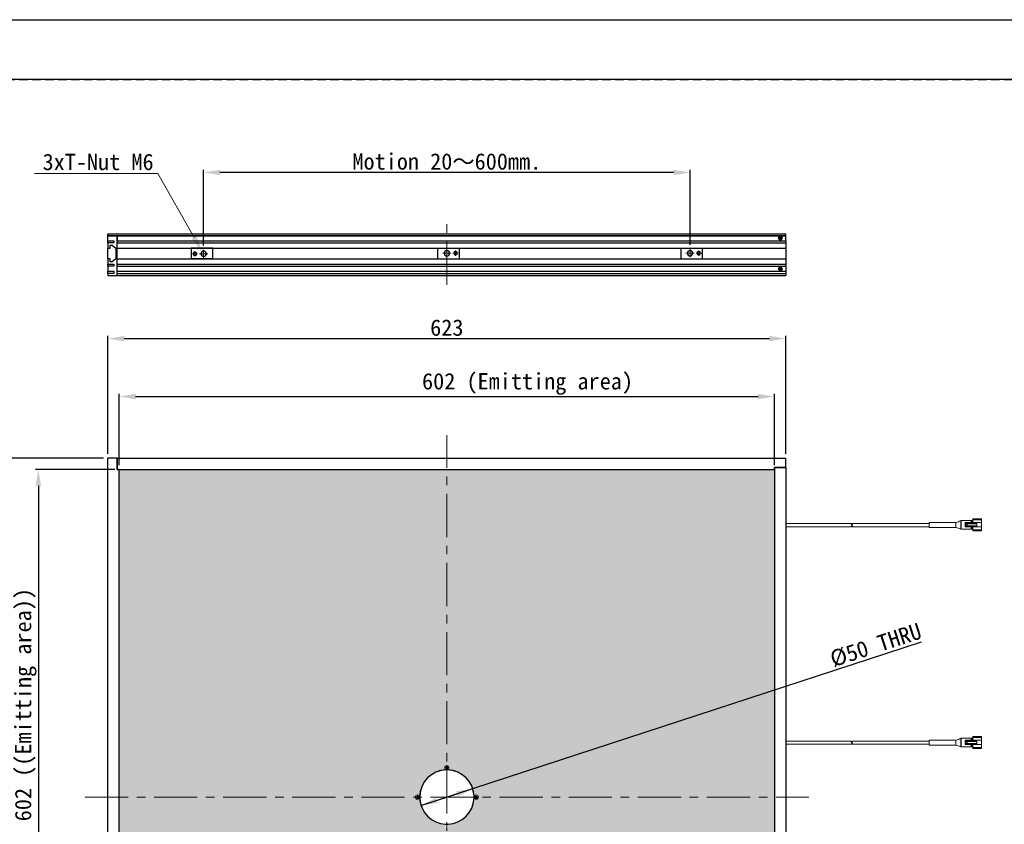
# Model space of a CAD drawing. Header units: millimetres. Extents: x 0 to 420, y 0 to 297.
# Tile 3 of 10: x 95 to 276, y 149 to 297. Entities that reach past the tile are written whole.
import ezdxf
from ezdxf import colors
from ezdxf.entities.mleader import LeaderData, LeaderLine
from ezdxf.math import Vec2, Vec3

# ---------------------------------------------------------------- set-up
doc = ezdxf.new("R2010")
doc.units = ezdxf.units.MM
doc.header["$LTSCALE"] = 0.25
doc.linetypes.add('CENTER', pattern=[50.8, 31.75, -6.35, 6.35, -6.35])
doc.linetypes.add('HIDDEN', pattern=[9.525, 6.35, -3.175])
for name, color, linetype, lineweight in [('BASE', 7, 'Continuous', 25), ('C-SIDE COVER', 7, 'Continuous', 25), ('CABLE 3P', 7, 'Continuous', 20), ('CENTER', 1, 'CENTER', 9), ('DIFFUSER', 4, 'Continuous', 20), ('DIMENSION', 6, 'Continuous', 15), ('MXB7785', 7, 'Continuous', 20), ('MXB8607', 7, 'Continuous', 20), ('SIDE COVER', 7, 'Continuous', 25), ('T-NUT', 7, 'Continuous', 20)]:
    doc.layers.add(name, color=color, linetype=linetype, lineweight=lineweight)
doc.layers.add('FORM', color=252, linetype='Continuous')
doc.layers.add('PAPER', color=254, linetype='Continuous', plot=False)
doc.styles.add('VS Standard', font='msgothic.ttc', dxfattribs={"height": 3})
doc.dimstyles.new('VS Standard x0.2', dxfattribs={"dimtxt": 3, "dimasz": 3, "dimexe": 0.5, "dimexo": 0.8, "dimgap": 0.5, "dimtad": 3, "dimlfac": 5, "dimrnd": 0.0001, "dimzin": 9, "dimdsep": 46, "dimtxsty": 'VS Standard', "dimcen": 0, "dimaunit": 1, "dimadec": 0, "dimazin": 2, "dimtfac": 1, "dimtmove": 0, "dimatfit": 2, "dimfxl": 1, "dimtolj": 1, "dimtzin": 0, "dimarcsym": 0})

# ---------------------------------------------------------------- blocks, each defined once
blk = doc.blocks.new('*D32')
at = {"layer": 'Defpoints', "color": 0}
for p in [(235.36, 238.38), (110.76, 216.41), (235.36, 216.41)]:
    blk.add_point(p, dxfattribs=at)
at = {"layer": 'DIMENSION', "color": 0, "lineweight": -2}
for p, q in [((110.76, 217.21), (110.76, 238.88)), ((235.36, 217.21), (235.36, 238.88)), ((113.76, 238.38), (232.36, 238.38))]:
    blk.add_line(p, q, dxfattribs=at)
at = {"layer": 'DIMENSION', "color": 0}
for points in [[(113.76, 238.88), (113.76, 237.88), (110.76, 238.38)], [(232.36, 237.88), (232.36, 238.88), (235.36, 238.38)]]:
    blk.add_solid(points, dxfattribs=at)
at = {"layer": 'DIMENSION', "color": 0, "insert": (173.06, 240.38), "char_height": 3, "attachment_point": 5, "style": 'VS Standard'}
blk.add_mtext('\\A1;623', dxfattribs=at)
blk = doc.blocks.new('*D33')
at = {"layer": 'Defpoints', "color": 0}
for p in [(233.26, 227.73), (112.86, 214.31), (233.26, 214.31)]:
    blk.add_point(p, dxfattribs=at)
at = {"layer": 'DIMENSION', "color": 0, "lineweight": -2}
for p, q in [((112.86, 215.11), (112.86, 228.23)), ((233.26, 215.11), (233.26, 228.23)), ((115.86, 227.73), (230.26, 227.73))]:
    blk.add_line(p, q, dxfattribs=at)
at = {"layer": 'DIMENSION', "color": 0}
for points in [[(115.86, 228.23), (115.86, 227.23), (112.86, 227.73)], [(230.26, 227.23), (230.26, 228.23), (233.26, 227.73)]]:
    blk.add_solid(points, dxfattribs=at)
at = {"layer": 'DIMENSION', "color": 0, "insert": (187.89, 230.05), "char_height": 3, "attachment_point": 5, "style": 'VS Standard'}
blk.add_mtext('\\A1;\\A1;602 (Emitting area)', dxfattribs=at)
blk = doc.blocks.new('*D34')
at = {"layer": 'Defpoints', "color": 0}
for p in [(112.86, 214.31), (97.99, 93.91), (112.86, 93.91)]:
    blk.add_point(p, dxfattribs=at)
at = {"layer": 'DIMENSION', "color": 0, "lineweight": -2}
for p, q in [((112.06, 214.31), (97.49, 214.31)), ((97.99, 211.31), (97.99, 96.91)), ((112.06, 93.91), (97.49, 93.91))]:
    blk.add_line(p, q, dxfattribs=at)
at = {"layer": 'DIMENSION', "color": 0}
for points in [[(98.49, 211.31), (97.49, 211.31), (97.99, 214.31)], [(97.49, 96.91), (98.49, 96.91), (97.99, 93.91)]]:
    blk.add_solid(points, dxfattribs=at)
at = {"layer": 'DIMENSION', "color": 0, "insert": (95.67, 171.09), "char_height": 3, "attachment_point": 5, "rotation": 90, "style": 'VS Standard'}
blk.add_mtext('\\A1;\\A1;602 ((Emitting area))', dxfattribs=at)
blk = doc.blocks.new('*D35')
at = {"layer": 'Defpoints', "color": 0}
for p in [(85.8, 216.41), (110.76, 216.41), (110.76, 91.81)]:
    blk.add_point(p, dxfattribs=at)
at = {"layer": 'DIMENSION', "color": 0, "lineweight": -2}
for p, q in [((109.96, 216.41), (85.3, 216.41)), ((85.8, 94.81), (85.8, 213.41)), ((109.96, 91.81), (85.3, 91.81))]:
    blk.add_line(p, q, dxfattribs=at)
at = {"layer": 'DIMENSION', "color": 0}
for points in [[(86.3, 213.41), (85.3, 213.41), (85.8, 216.41)], [(85.3, 94.81), (86.3, 94.81), (85.8, 91.81)]]:
    blk.add_solid(points, dxfattribs=at)
at = {"layer": 'DIMENSION', "color": 0, "insert": (83.8, 154.11), "char_height": 3, "attachment_point": 5, "rotation": 90, "style": 'VS Standard'}
blk.add_mtext('\\A1;623', dxfattribs=at)
blk = doc.blocks.new('*D40')
at = {"layer": 'Defpoints', "color": 0}
for p in [(177.82, 155.66), (168.31, 152.55)]:
    blk.add_point(p, dxfattribs=at)
at = {"layer": 'DIMENSION', "color": 0, "lineweight": -2}
for p, q in [((177.82, 155.66), (260.27, 182.67)), ((168.31, 152.55), (177.82, 155.66)), ((168.31, 152.55), (174.96, 154.73))]:
    blk.add_line(p, q, dxfattribs=at)
at = {"layer": 'DIMENSION', "color": 0}
for points in [[(175.12, 154.25), (174.81, 155.2), (177.82, 155.66)], [(171.01, 153.96), (171.32, 153.01), (168.31, 152.55)]]:
    blk.add_solid(points, dxfattribs=at)
at = {"layer": 'DIMENSION', "color": 0, "insert": (251.89, 182.03), "char_height": 3, "attachment_point": 5, "rotation": 18.1324, "style": 'VS Standard'}
blk.add_mtext('\\A1;\\A1;%%c50 THRU', dxfattribs=at)
blk = doc.blocks.new('*D44')
at = {"layer": 'Defpoints', "color": 0}
for p in [(128.36, 268.92), (128.36, 254.72), (217.76, 254.83)]:
    blk.add_point(p, dxfattribs=at)
at = {"layer": 'DIMENSION', "color": 0, "lineweight": -2}
for p, q in [((128.36, 255.52), (128.36, 269.42)), ((214.76, 268.92), (131.36, 268.92)), ((217.76, 255.63), (217.76, 269.42))]:
    blk.add_line(p, q, dxfattribs=at)
at = {"layer": 'DIMENSION', "color": 0}
for points in [[(131.36, 269.42), (131.36, 268.42), (128.36, 268.92)], [(214.76, 268.42), (214.76, 269.42), (217.76, 268.92)]]:
    blk.add_solid(points, dxfattribs=at)
at = {"layer": 'DIMENSION', "color": 0, "insert": (173.06, 270.92), "char_height": 3, "attachment_point": 5, "style": 'VS Standard'}
blk.add_mtext('\\A1;{\\A1;Motion 20}～600mm.', dxfattribs=at)

msp = doc.modelspace()

# ---------------------------------------------------------------- hatches: boundary and pattern name
at = {"layer": 'DIFFUSER'}
h = msp.add_hatch(dxfattribs=at)
h.set_pattern_fill('PLUSSES', color=256, scale=0.2, style=0)
h.paths.add_polyline_path([(233.2634, 93.9074), (233.2634, 214.3074), (112.8634, 214.3074), (112.8634, 93.9074)])
h.paths.add_polyline_path([(173.0634, 149.0274, -0.41421356), (173.3834, 148.7074), (173.3634, 148.7074, -0.41421356), (173.0634, 148.4074, -1), (173.0634, 149.0074)], flags=16)
h.paths.add_polyline_path([(173.0134, 148.9074), (173.1134, 148.9074), (173.1134, 148.7574), (173.0841, 148.7281), (173.2341, 148.7281), (173.2634, 148.7574), (173.2634, 148.6574), (173.1134, 148.6574), (173.1134, 148.5074), (173.0134, 148.5074), (173.0426, 148.5366), (173.0426, 148.6866), (172.8926, 148.6866), (172.8926, 148.7281), (172.8634, 148.7574), (173.0134, 148.7574), (173.0426, 148.7281), (173.0426, 148.8781)], flags=0)
h.paths.add_polyline_path([(173.0634, 159.8274, -0.41421356), (173.3834, 159.5074), (173.3634, 159.5074, -0.41421356), (173.0634, 159.2074, -1), (173.0634, 159.8074)], flags=16)
h.paths.add_polyline_path([(173.0134, 159.7074), (173.1134, 159.7074), (173.1134, 159.5574), (173.2634, 159.5574), (173.2634, 159.4574), (173.1134, 159.4574), (173.1134, 159.3074), (173.0134, 159.3074), (173.0426, 159.3366), (173.0426, 159.4866), (172.8926, 159.4866), (172.8926, 159.5281), (172.8634, 159.5574), (173.0134, 159.5574), (173.0426, 159.5281), (173.0426, 159.6781)], flags=0)
h.paths.add_polyline_path([(167.6634, 154.4274, -0.41421356), (167.9834, 154.1074), (167.9634, 154.1074, -0.41421356), (167.6634, 153.8074, -1), (167.6634, 154.4074)], flags=16)
h.paths.add_polyline_path([(167.6134, 154.3074), (167.7134, 154.3074), (167.7134, 154.1574), (167.6841, 154.1281), (167.8341, 154.1281), (167.8634, 154.1574), (167.8634, 154.0574), (167.7134, 154.0574), (167.7134, 153.9074), (167.6134, 153.9074), (167.6426, 153.9366), (167.6426, 154.0866), (167.4926, 154.0866), (167.4926, 154.1281), (167.4634, 154.1574), (167.6134, 154.1574), (167.6426, 154.1281), (167.6426, 154.2781)], flags=0)
h.paths.add_polyline_path([(178.4634, 154.4274, -0.41421356), (178.7834, 154.1074), (178.7634, 154.1074, -0.41421356), (178.4634, 153.8074, -1), (178.4634, 154.4074)], flags=16)
h.paths.add_polyline_path([(178.4134, 154.3074), (178.5134, 154.3074), (178.5134, 154.1574), (178.4841, 154.1281), (178.6341, 154.1281), (178.6341, 154.0866), (178.6634, 154.0574), (178.5134, 154.0574), (178.5134, 153.9074), (178.4134, 153.9074), (178.4426, 153.9366), (178.4426, 154.0866), (178.4134, 154.0574), (178.2634, 154.0574), (178.2926, 154.0866), (178.2926, 154.1281), (178.2634, 154.1574), (178.4134, 154.1574), (178.4426, 154.1281), (178.4426, 154.2781)], flags=0)
h.paths.add_polyline_path([(178.0634, 154.1074, -1), (168.0634, 154.1074, -1)], flags=16)

# ---------------------------------------------------------------- linework, layer by layer
at = {"layer": 'BASE', "linetype": 'Continuous', "lineweight": 25}
for p, q in [((110.7634, 257.2733), (110.7634, 257.5733)), ((235.3634, 257.5733), (110.7634, 257.5733)), ((235.3634, 257.2733), (235.3634, 257.5733))]:
    msp.add_line(p, q, dxfattribs=at)
at = {"layer": 'C-SIDE COVER'}
for p, q in [((233.2634, 214.7074), (235.3634, 214.7074)), ((233.2634, 214.7074), (233.2634, 93.9074)), ((235.3634, 214.7074), (235.3634, 91.8074))]:
    msp.add_line(p, q, dxfattribs=at)
at = {"layer": 'CABLE 3P'}
for p, q in [((266.5968, 204.557), (261.7168, 204.557)), ((261.7168, 204.557), (261.7168, 204.117)), ((266.5968, 203.667), (266.5968, 204.567)), ((267.4968, 203.337), (267.4968, 204.977)), ((267.4968, 204.977), (267.5593, 204.977)), ((267.5593, 204.977), (269.4168, 204.977)), ((267.5593, 204.977), (267.5593, 203.337)), ((268.3395, 204.557), (268.4395, 204.557)), ((268.3395, 204.557), (268.3395, 203.757)), ((268.4395, 204.557), (268.6668, 204.557)), ((268.4395, 204.557), (268.4395, 203.757)), ((268.6668, 204.557), (270.4668, 204.557)), ((268.6668, 204.557), (268.6668, 204.477)), ((269.4168, 204.977), (269.4168, 204.557)), ((269.6168, 204.957), (269.4168, 204.957)), ((269.4168, 204.857), (269.6168, 204.857)), ((269.6168, 204.957), (269.6168, 204.857)), ((269.7168, 204.857), (269.6168, 204.857)), ((269.6168, 204.857), (269.6168, 204.557)), ((271.3168, 205.257), (269.7168, 205.257)), ((269.7168, 205.257), (269.7168, 205.057)), ((269.7168, 205.057), (269.7168, 204.557)), ((269.7168, 205.057), (271.3168, 205.057)), ((270.4668, 204.557), (270.4668, 204.457)), ((271.3168, 204.557), (270.4668, 204.557)), ((271.3168, 205.057), (271.3168, 205.257)), ((271.3168, 204.557), (271.3168, 205.057)), ((271.3168, 203.757), (271.3168, 204.557)), ((247.4211, 204.4074), (235.3634, 204.4074)), ((235.3634, 204.4074), (235.3634, 203.8074)), ((247.4211, 203.8074), (235.3634, 203.8074)), ((261.7168, 204.4074), (247.5811, 204.4074)), ((261.7168, 203.8074), (247.5811, 203.8074)), ((261.7168, 203.677), (261.7168, 204.117)), ((266.5968, 203.677), (261.7168, 203.677)), ((267.5593, 203.337), (267.4968, 203.337)), ((269.4168, 203.337), (267.5593, 203.337)), ((268.4395, 203.757), (268.3395, 203.757)), ((268.6668, 203.757), (268.4395, 203.757)), ((268.5756, 204.437), (268.5756, 204.377)), ((268.5756, 204.437), (268.5839, 204.437)), ((268.5756, 204.377), (268.5839, 204.377)), ((268.5756, 203.937), (268.5756, 203.877)), ((268.5756, 203.937), (268.5839, 203.937)), ((268.5756, 203.877), (268.5839, 203.877)), ((268.5839, 204.437), (270.4468, 204.437)), ((268.5839, 204.377), (268.5839, 204.437)), ((270.4468, 204.377), (268.5839, 204.377)), ((268.5839, 203.877), (268.5839, 203.937)), ((268.5839, 203.937), (270.4468, 203.937)), ((270.4468, 203.877), (268.5839, 203.877)), ((268.6668, 204.477), (268.6628, 204.477)), ((268.6628, 204.337), (268.6668, 204.337)), ((268.6668, 203.977), (268.6628, 203.977)), ((268.6628, 203.837), (268.6668, 203.837)), ((268.6668, 204.337), (268.6668, 203.977)), ((268.6668, 203.837), (268.6668, 203.757)), ((270.4668, 203.757), (268.6668, 203.757)), ((270.4668, 204.457), (268.6712, 204.457)), ((268.6712, 204.357), (270.4668, 204.357)), ((270.4668, 203.957), (268.6712, 203.957)), ((268.6712, 203.857), (270.4668, 203.857)), ((269.4168, 203.757), (269.4168, 203.337)), ((269.6168, 203.457), (269.4168, 203.457)), ((269.4168, 203.357), (269.6168, 203.357)), ((269.6168, 203.757), (269.6168, 203.457)), ((269.6168, 203.457), (269.7168, 203.457)), ((269.6168, 203.457), (269.6168, 203.357)), ((269.7168, 203.757), (269.7168, 203.257)), ((269.7168, 203.257), (269.7168, 203.057)), ((271.3168, 203.257), (269.7168, 203.257)), ((269.7168, 203.057), (271.3168, 203.057)), ((270.4468, 204.437), (270.4668, 204.457)), ((270.4468, 204.437), (270.4468, 204.377)), ((270.4468, 204.377), (270.4668, 204.357)), ((270.4468, 203.937), (270.4668, 203.957)), ((270.4468, 203.937), (270.4468, 203.877)), ((270.4468, 203.877), (270.4668, 203.857)), ((270.4668, 204.357), (270.4668, 204.457)), ((270.4668, 204.357), (270.4668, 203.957)), ((270.4668, 203.857), (270.4668, 203.957)), ((270.4668, 203.857), (270.4668, 203.757)), ((270.4668, 203.757), (271.3168, 203.757)), ((271.3168, 203.757), (271.3168, 203.257)), ((271.3168, 203.057), (271.3168, 203.257)), ((267.4968, 163.3274), (267.4968, 164.9674)), ((267.4968, 164.9674), (267.5593, 164.9674)), ((267.5593, 164.9674), (269.4168, 164.9674)), ((267.5593, 164.9674), (267.5593, 163.3274)), ((269.4168, 164.9674), (269.4168, 164.5474)), ((269.6168, 164.9474), (269.4168, 164.9474)), ((269.4168, 164.8474), (269.6168, 164.8474)), ((269.6168, 164.9474), (269.6168, 164.8474)), ((269.7168, 164.8474), (269.6168, 164.8474)), ((269.6168, 164.8474), (269.6168, 164.5474)), ((271.3168, 165.2474), (269.7168, 165.2474)), ((269.7168, 165.2474), (269.7168, 165.0474)), ((269.7168, 165.0474), (269.7168, 164.5474)), ((269.7168, 165.0474), (271.3168, 165.0474)), ((271.3168, 165.0474), (271.3168, 165.2474)), ((271.3168, 164.5474), (271.3168, 165.0474)), ((247.4211, 164.4074), (235.3634, 164.4074)), ((247.4211, 163.8074), (235.3634, 163.8074)), ((261.7168, 164.4074), (247.5811, 164.4074)), ((261.7168, 163.8074), (247.5811, 163.8074)), ((266.5968, 164.5474), (261.7168, 164.5474)), ((261.7168, 164.5474), (261.7168, 163.6674)), ((266.5968, 163.6674), (261.7168, 163.6674)), ((266.5968, 163.6574), (266.5968, 164.5574)), ((267.5593, 163.3274), (267.4968, 163.3274)), ((269.4168, 163.3274), (267.5593, 163.3274)), ((268.3395, 164.5474), (268.4395, 164.5474)), ((268.3395, 164.5474), (268.3395, 163.7474)), ((268.4395, 163.7474), (268.3395, 163.7474)), ((268.4395, 164.5474), (268.6668, 164.5474)), ((268.4395, 164.5474), (268.4395, 163.7474)), ((268.6668, 163.7474), (268.4395, 163.7474)), ((268.5756, 164.4274), (268.5756, 164.3674)), ((268.5756, 164.4274), (268.5839, 164.4274)), ((268.5756, 164.3674), (268.5839, 164.3674)), ((268.5756, 163.9274), (268.5756, 163.8674)), ((268.5756, 163.9274), (268.5839, 163.9274)), ((268.5756, 163.8674), (268.5839, 163.8674)), ((268.5839, 164.4274), (270.4468, 164.4274)), ((268.5839, 164.3674), (268.5839, 164.4274)), ((270.4468, 164.3674), (268.5839, 164.3674)), ((268.5839, 163.8674), (268.5839, 163.9274)), ((268.5839, 163.9274), (270.4468, 163.9274)), ((270.4468, 163.8674), (268.5839, 163.8674)), ((268.6668, 164.4674), (268.6628, 164.4674)), ((268.6628, 164.3274), (268.6668, 164.3274)), ((268.6668, 163.9674), (268.6628, 163.9674)), ((268.6628, 163.8274), (268.6668, 163.8274)), ((268.6668, 164.5474), (270.4668, 164.5474)), ((268.6668, 164.5474), (268.6668, 164.4674)), ((268.6668, 164.3274), (268.6668, 163.9674)), ((268.6668, 163.8274), (268.6668, 163.7474)), ((270.4668, 163.7474), (268.6668, 163.7474)), ((270.4668, 164.4474), (268.6712, 164.4474)), ((268.6712, 164.3474), (270.4668, 164.3474)), ((270.4668, 163.9474), (268.6712, 163.9474)), ((268.6712, 163.8474), (270.4668, 163.8474)), ((269.4168, 163.7474), (269.4168, 163.3274)), ((269.6168, 163.4474), (269.4168, 163.4474)), ((269.4168, 163.3474), (269.6168, 163.3474)), ((269.6168, 163.7474), (269.6168, 163.4474)), ((269.6168, 163.4474), (269.7168, 163.4474)), ((269.6168, 163.4474), (269.6168, 163.3474)), ((269.7168, 163.7474), (269.7168, 163.2474)), ((269.7168, 163.2474), (269.7168, 163.0474)), ((271.3168, 163.2474), (269.7168, 163.2474)), ((269.7168, 163.0474), (271.3168, 163.0474)), ((270.4468, 164.4274), (270.4668, 164.4474)), ((270.4468, 164.4274), (270.4468, 164.3674)), ((270.4468, 164.3674), (270.4668, 164.3474)), ((270.4468, 163.9274), (270.4668, 163.9474)), ((270.4468, 163.9274), (270.4468, 163.8674)), ((270.4468, 163.8674), (270.4668, 163.8474)), ((270.4668, 164.5474), (270.4668, 164.4474)), ((271.3168, 164.5474), (270.4668, 164.5474)), ((270.4668, 164.3474), (270.4668, 164.4474)), ((270.4668, 164.3474), (270.4668, 163.9474)), ((270.4668, 163.8474), (270.4668, 163.9474)), ((270.4668, 163.8474), (270.4668, 163.7474)), ((270.4668, 163.7474), (271.3168, 163.7474)), ((271.3168, 163.7474), (271.3168, 164.5474)), ((271.3168, 163.7474), (271.3168, 163.2474)), ((271.3168, 163.0474), (271.3168, 163.2474))]:
    msp.add_line(p, q, dxfattribs=at)
for centre, radius, start, end in [((266.0732, 206.9092), 2.4, 282.601547, 306.382256), ((269.6168, 205.057), 0.1, 270, 0), ((247.6611, 204.2574), 0.283, 147.994617, 212.005383), ((247.1811, 204.2574), 0.283, 327.994617, 32.005383), ((247.1811, 203.9574), 0.283, 327.994617, 32.005383), ((247.8211, 204.2574), 0.283, 147.994617, 212.005383), ((247.8211, 203.9574), 0.283, 147.994617, 212.005383), ((247.3411, 203.9574), 0.283, 327.994617, 32.005383), ((266.2372, 201.2941), 2.4, 58.343882, 81.383512), ((268.6811, 204.4728), 0.0187, 167.242859, 237.996871), ((268.6811, 204.3411), 0.0187, 122.003129, 192.757141), ((268.6811, 203.9728), 0.0187, 167.242859, 237.996871), ((268.6811, 203.8411), 0.0187, 122.003129, 192.757141), ((268.7049, 204.5008), 0.0449, 212.003129, 282.757141), ((268.7049, 204.3132), 0.0449, 77.242859, 147.996871), ((268.7049, 204.0008), 0.0449, 212.003129, 282.757141), ((268.7049, 203.8132), 0.0449, 77.242859, 147.996871), ((269.6168, 203.257), 0.1, 0, 90), ((266.0732, 166.8996), 2.4, 282.601547, 306.382256), ((269.6168, 165.0474), 0.1, 270, 0), ((247.6611, 164.2574), 0.283, 147.994617, 212.005383), ((247.1811, 164.2574), 0.283, 327.994617, 32.005383), ((247.1811, 163.9574), 0.283, 327.994617, 32.005383), ((247.8211, 164.2574), 0.283, 147.994617, 212.005383), ((247.8211, 163.9574), 0.283, 147.994617, 212.005383), ((247.3411, 163.9574), 0.283, 327.994617, 32.005383), ((266.2372, 161.2845), 2.4, 58.343882, 81.383512), ((268.6811, 164.4632), 0.0187, 167.242859, 237.996871), ((268.6811, 164.3315), 0.0187, 122.003129, 192.757141), ((268.6811, 163.9632), 0.0187, 167.242859, 237.996871), ((268.6811, 163.8315), 0.0187, 122.003129, 192.757141), ((268.7049, 164.4912), 0.0449, 212.003129, 282.757141), ((268.7049, 164.3036), 0.0449, 77.242859, 147.996871), ((268.7049, 163.9912), 0.0449, 212.003129, 282.757141), ((268.7049, 163.8036), 0.0449, 77.242859, 147.996871), ((269.6168, 163.2474), 0.1, 0, 90)]:
    msp.add_arc(centre, radius, start, end, dxfattribs=at)
for points in [[(268.6628, 204.477), (268.6117, 204.477), (268.5756, 204.4604), (268.5756, 204.437)], [(268.5756, 204.377), (268.5756, 204.3535), (268.6117, 204.337), (268.6628, 204.337)], [(268.6628, 203.977), (268.6117, 203.977), (268.5756, 203.9604), (268.5756, 203.937)], [(268.5756, 203.877), (268.5756, 203.8535), (268.6117, 203.837), (268.6628, 203.837)], [(268.5839, 204.437), (268.5839, 204.4487), (268.6201, 204.457), (268.6712, 204.457)], [(268.6712, 204.357), (268.6201, 204.357), (268.5839, 204.3653), (268.5839, 204.377)], [(268.5839, 203.937), (268.5839, 203.9487), (268.6201, 203.957), (268.6712, 203.957)], [(268.6712, 203.857), (268.6201, 203.857), (268.5839, 203.8653), (268.5839, 203.877)], [(268.6628, 164.4674), (268.6117, 164.4674), (268.5756, 164.4508), (268.5756, 164.4274)], [(268.5756, 164.3674), (268.5756, 164.3439), (268.6117, 164.3274), (268.6628, 164.3274)], [(268.6628, 163.9674), (268.6117, 163.9674), (268.5756, 163.9508), (268.5756, 163.9274)], [(268.5756, 163.8674), (268.5756, 163.8439), (268.6117, 163.8274), (268.6628, 163.8274)], [(268.5839, 164.4274), (268.5839, 164.4391), (268.6201, 164.4474), (268.6712, 164.4474)], [(268.6712, 164.3474), (268.6201, 164.3474), (268.5839, 164.3556), (268.5839, 164.3674)], [(268.5839, 163.9274), (268.5839, 163.9391), (268.6201, 163.9474), (268.6712, 163.9474)], [(268.6712, 163.8474), (268.6201, 163.8474), (268.5839, 163.8556), (268.5839, 163.8674)]]:
    msp.add_rational_spline(points, [1, 0.804737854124, 0.804737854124, 1], degree=3, dxfattribs=at)
at = {"layer": 'CENTER'}
for p, q in [((173.0634, 248.2796), (173.0634, 259.8796)), ((126.2634, 253.967), (127.2634, 253.967)), ((126.7634, 253.467), (126.7634, 254.467)), ((129.1134, 253.967), (127.6134, 253.967)), ((128.3634, 254.717), (128.3634, 253.217)), ((173.8134, 254.0796), (172.3134, 254.0796)), ((173.0634, 254.8296), (173.0634, 253.3296)), ((175.1634, 254.0796), (174.1634, 254.0796)), ((174.6634, 254.5796), (174.6634, 253.5796)), ((218.5134, 254.0796), (217.0134, 254.0796)), ((217.7634, 254.8296), (217.7634, 253.3296)), ((219.8634, 254.0796), (218.8634, 254.0796)), ((219.3634, 254.5796), (219.3634, 253.5796)), ((173.0634, 87.6074), (173.0634, 220.6074)), ((106.5634, 154.1074), (239.5634, 154.1074))]:
    msp.add_line(p, q, dxfattribs=at)
at = {"layer": 'DIFFUSER'}
msp.add_circle((173.0634, 154.1074), 5, dxfattribs=at)
msp.add_circle((173.0634, 154.1074), 5, dxfattribs=at)
at = {"layer": 'DIFFUSER', "linetype": 'Continuous', "lineweight": 25}
for start, end in [(92.521828, 177.478172), (90, 92.521828), (87.478172, 90), (2.521828, 87.478172), (177.478172, 182.521828), (182.521828, 267.478172), (272.521828, 357.478172), (357.478172, 2.521828), (267.478172, 270)]:
    msp.add_arc((173.0634, 154.1074), 5, start, end, dxfattribs=at)
at = {"layer": 'DIFFUSER', "color": 7, "linetype": 'Continuous', "lineweight": 25}
msp.add_arc((173.0634, 154.1074), 5, 270, 272.521828, dxfattribs=at)
at = {"layer": 'FORM'}
msp.add_line((406.5, 286), (13.5, 286), dxfattribs=at)
at = {"layer": 'FORM', "linetype": 'HIDDEN'}
msp.add_lwpolyline([(13.5, 286), (406.5, 286), (406.5, 11), (13.5, 11)], close=True, dxfattribs=at)
at = {"layer": 'MXB7785', "linetype": 'Continuous', "lineweight": 25}
for p, q in [((234.3426, 256.994), (234.3134, 257.0233)), ((234.3134, 256.8733), (234.3134, 257.0233)), ((234.3134, 257.0233), (234.4134, 257.0233)), ((234.3426, 256.844), (234.3426, 256.994)), ((234.3426, 256.994), (234.3841, 256.994)), ((234.3841, 256.994), (234.4134, 257.0233)), ((234.3841, 256.994), (234.3841, 256.844)), ((234.4134, 257.0233), (234.4134, 256.8733)), ((234.1926, 256.844), (234.1634, 256.8733)), ((234.1634, 256.7733), (234.1634, 256.8733)), ((234.1634, 256.8733), (234.3134, 256.8733)), ((234.1634, 256.7733), (234.1926, 256.8026)), ((234.3134, 256.7733), (234.1634, 256.7733)), ((234.1926, 256.844), (234.3426, 256.844)), ((234.1926, 256.8026), (234.1926, 256.844)), ((234.3426, 256.8026), (234.1926, 256.8026)), ((234.3426, 256.844), (234.3134, 256.8733)), ((234.3426, 256.8026), (234.3134, 256.7733)), ((234.3134, 256.6233), (234.3134, 256.7733)), ((234.3426, 256.6526), (234.3134, 256.6233)), ((234.4134, 256.6233), (234.3134, 256.6233)), ((234.3426, 256.6526), (234.3426, 256.8026)), ((234.3841, 256.6526), (234.3426, 256.6526)), ((234.3841, 256.844), (234.4134, 256.8733)), ((234.3841, 256.844), (234.5341, 256.844)), ((234.5341, 256.8026), (234.3841, 256.8026)), ((234.3841, 256.8026), (234.4134, 256.7733)), ((234.3841, 256.8026), (234.3841, 256.6526)), ((234.3841, 256.6526), (234.4134, 256.6233)), ((234.4134, 256.8733), (234.5634, 256.8733)), ((234.5634, 256.7733), (234.4134, 256.7733)), ((234.4134, 256.7733), (234.4134, 256.6233)), ((234.5341, 256.844), (234.5634, 256.8733)), ((234.5341, 256.844), (234.5341, 256.8026)), ((234.5341, 256.8026), (234.5634, 256.7733)), ((234.5634, 256.8733), (234.5634, 256.7733)), ((234.1926, 251.244), (234.1634, 251.2733)), ((234.1634, 251.1733), (234.1634, 251.2733)), ((234.1634, 251.2733), (234.3134, 251.2733)), ((234.1634, 251.1733), (234.1926, 251.2026)), ((234.3134, 251.1733), (234.1634, 251.1733)), ((234.1926, 251.244), (234.3426, 251.244)), ((234.1926, 251.2026), (234.1926, 251.244)), ((234.3426, 251.2026), (234.1926, 251.2026)), ((234.3426, 251.394), (234.3134, 251.4233)), ((234.3134, 251.2733), (234.3134, 251.4233)), ((234.3134, 251.4233), (234.4134, 251.4233)), ((234.3426, 251.244), (234.3134, 251.2733)), ((234.3426, 251.2026), (234.3134, 251.1733)), ((234.3134, 251.0233), (234.3134, 251.1733)), ((234.3426, 251.0526), (234.3134, 251.0233)), ((234.4134, 251.0233), (234.3134, 251.0233)), ((234.3426, 251.244), (234.3426, 251.394)), ((234.3426, 251.394), (234.3841, 251.394)), ((234.3426, 251.0526), (234.3426, 251.2026)), ((234.3841, 251.0526), (234.3426, 251.0526)), ((234.3841, 251.394), (234.4134, 251.4233)), ((234.3841, 251.394), (234.3841, 251.244)), ((234.3841, 251.244), (234.4134, 251.2733)), ((234.3841, 251.244), (234.5341, 251.244)), ((234.5341, 251.2026), (234.3841, 251.2026)), ((234.3841, 251.2026), (234.4134, 251.1733)), ((234.3841, 251.2026), (234.3841, 251.0526)), ((234.3841, 251.0526), (234.4134, 251.0233)), ((234.4134, 251.4233), (234.4134, 251.2733)), ((234.4134, 251.2733), (234.5634, 251.2733)), ((234.5634, 251.1733), (234.4134, 251.1733)), ((234.4134, 251.1733), (234.4134, 251.0233)), ((234.5341, 251.244), (234.5634, 251.2733)), ((234.5341, 251.244), (234.5341, 251.2026)), ((234.5341, 251.2026), (234.5634, 251.1733)), ((234.5634, 251.2733), (234.5634, 251.1733))]:
    msp.add_line(p, q, dxfattribs=at)
at = {"layer": 'MXB7785', "color": 7, "linetype": 'Continuous', "lineweight": 25}
for p, q in [((172.8634, 159.4574), (172.8634, 159.5574)), ((172.8634, 159.5574), (173.0134, 159.5574)), ((172.8926, 159.5281), (172.8634, 159.5574)), ((172.8926, 159.4866), (172.8634, 159.4574)), ((173.0134, 159.4574), (172.8634, 159.4574)), ((172.8926, 159.4866), (172.8926, 159.5281)), ((172.8926, 159.5281), (173.0426, 159.5281)), ((173.0426, 159.4866), (172.8926, 159.4866)), ((173.0426, 159.6781), (173.0134, 159.7074)), ((173.0134, 159.5574), (173.0134, 159.7074)), ((173.0134, 159.7074), (173.1134, 159.7074)), ((173.0134, 159.5574), (173.0426, 159.5281)), ((173.0426, 159.4866), (173.0134, 159.4574)), ((173.0134, 159.3074), (173.0134, 159.4574)), ((173.0426, 159.3366), (173.0134, 159.3074)), ((173.1134, 159.3074), (173.0134, 159.3074)), ((173.0426, 159.6781), (173.0841, 159.6781)), ((173.0426, 159.5281), (173.0426, 159.6781)), ((173.0426, 159.3366), (173.0426, 159.4866)), ((173.0841, 159.3366), (173.0426, 159.3366)), ((173.0841, 159.6781), (173.1134, 159.7074)), ((173.0841, 159.6781), (173.0841, 159.5281)), ((173.0841, 159.5281), (173.1134, 159.5574)), ((173.0841, 159.5281), (173.2341, 159.5281)), ((173.0841, 159.4866), (173.0841, 159.3366)), ((173.2341, 159.4866), (173.0841, 159.4866)), ((173.0841, 159.4866), (173.1134, 159.4574)), ((173.0841, 159.3366), (173.1134, 159.3074)), ((173.1134, 159.7074), (173.1134, 159.5574)), ((173.1134, 159.5574), (173.2634, 159.5574)), ((173.2634, 159.4574), (173.1134, 159.4574)), ((173.1134, 159.4574), (173.1134, 159.3074)), ((173.2341, 159.5281), (173.2634, 159.5574)), ((173.2341, 159.5281), (173.2341, 159.4866)), ((173.2341, 159.4866), (173.2634, 159.4574)), ((173.2634, 159.5574), (173.2634, 159.4574)), ((167.4634, 154.0574), (167.4634, 154.1574)), ((167.4926, 154.1281), (167.4634, 154.1574)), ((167.4634, 154.1574), (167.6134, 154.1574)), ((167.4926, 154.0866), (167.4634, 154.0574)), ((167.6134, 154.0574), (167.4634, 154.0574)), ((167.4926, 154.0866), (167.4926, 154.1281)), ((167.4926, 154.1281), (167.6426, 154.1281)), ((167.6426, 154.0866), (167.4926, 154.0866)), ((167.6426, 154.2781), (167.6134, 154.3074)), ((167.6134, 154.1574), (167.6134, 154.3074)), ((167.6134, 154.3074), (167.7134, 154.3074)), ((167.6134, 154.1574), (167.6426, 154.1281)), ((167.6426, 154.0866), (167.6134, 154.0574)), ((167.6134, 153.9074), (167.6134, 154.0574)), ((167.6426, 153.9366), (167.6134, 153.9074)), ((167.7134, 153.9074), (167.6134, 153.9074)), ((167.6426, 154.2781), (167.6841, 154.2781)), ((167.6426, 154.1281), (167.6426, 154.2781)), ((167.6426, 153.9366), (167.6426, 154.0866)), ((167.6841, 153.9366), (167.6426, 153.9366)), ((167.6841, 154.2781), (167.7134, 154.3074)), ((167.6841, 154.2781), (167.6841, 154.1281)), ((167.6841, 154.1281), (167.7134, 154.1574)), ((167.6841, 154.1281), (167.8341, 154.1281)), ((167.6841, 154.0866), (167.6841, 153.9366)), ((167.8341, 154.0866), (167.6841, 154.0866)), ((167.6841, 154.0866), (167.7134, 154.0574)), ((167.6841, 153.9366), (167.7134, 153.9074)), ((167.7134, 154.3074), (167.7134, 154.1574)), ((167.7134, 154.1574), (167.8634, 154.1574)), ((167.8634, 154.0574), (167.7134, 154.0574)), ((167.7134, 154.0574), (167.7134, 153.9074)), ((167.8341, 154.1281), (167.8634, 154.1574)), ((167.8341, 154.1281), (167.8341, 154.0866)), ((167.8341, 154.0866), (167.8634, 154.0574)), ((167.8634, 154.1574), (167.8634, 154.0574)), ((178.2634, 154.0574), (178.2634, 154.1574)), ((178.2926, 154.1281), (178.2634, 154.1574)), ((178.2634, 154.1574), (178.4134, 154.1574)), ((178.2926, 154.0866), (178.2634, 154.0574)), ((178.4134, 154.0574), (178.2634, 154.0574)), ((178.2926, 154.0866), (178.2926, 154.1281)), ((178.2926, 154.1281), (178.4426, 154.1281)), ((178.4426, 154.0866), (178.2926, 154.0866)), ((178.4426, 154.2781), (178.4134, 154.3074)), ((178.4134, 154.1574), (178.4134, 154.3074)), ((178.4134, 154.3074), (178.5134, 154.3074)), ((178.4134, 154.1574), (178.4426, 154.1281)), ((178.4426, 154.0866), (178.4134, 154.0574)), ((178.4134, 153.9074), (178.4134, 154.0574)), ((178.4426, 153.9366), (178.4134, 153.9074)), ((178.5134, 153.9074), (178.4134, 153.9074)), ((178.4426, 154.2781), (178.4841, 154.2781)), ((178.4426, 154.1281), (178.4426, 154.2781)), ((178.4426, 153.9366), (178.4426, 154.0866)), ((178.4841, 153.9366), (178.4426, 153.9366)), ((178.4841, 154.2781), (178.5134, 154.3074)), ((178.4841, 154.2781), (178.4841, 154.1281)), ((178.4841, 154.1281), (178.5134, 154.1574)), ((178.4841, 154.1281), (178.6341, 154.1281)), ((178.4841, 154.0866), (178.4841, 153.9366)), ((178.6341, 154.0866), (178.4841, 154.0866)), ((178.4841, 154.0866), (178.5134, 154.0574)), ((178.4841, 153.9366), (178.5134, 153.9074)), ((178.5134, 154.3074), (178.5134, 154.1574)), ((178.5134, 154.1574), (178.6634, 154.1574)), ((178.6634, 154.0574), (178.5134, 154.0574)), ((178.5134, 154.0574), (178.5134, 153.9074)), ((178.6341, 154.1281), (178.6634, 154.1574)), ((178.6341, 154.1281), (178.6341, 154.0866)), ((178.6341, 154.0866), (178.6634, 154.0574)), ((178.6634, 154.1574), (178.6634, 154.0574))]:
    msp.add_line(p, q, dxfattribs=at)
at = {"layer": 'MXB7785', "linetype": 'Continuous', "lineweight": 25}
for centre, start, end in [((234.3634, 256.8233), 90, 270), ((234.3634, 256.8233), 270, 90), ((234.3634, 251.2233), 90, 270), ((234.3634, 251.2233), 270, 90)]:
    msp.add_arc(centre, 0.3, start, end, dxfattribs=at)
at = {"layer": 'MXB8607'}
for p, q in [((172.8634, 159.4574), (172.8634, 159.5574)), ((172.8926, 159.5281), (172.8634, 159.5574)), ((172.8634, 159.5574), (173.0134, 159.5574)), ((172.8926, 159.4866), (172.8634, 159.4574)), ((173.0134, 159.4574), (172.8634, 159.4574)), ((172.8926, 159.4866), (172.8926, 159.5281)), ((172.8926, 159.5281), (173.0426, 159.5281)), ((173.0426, 159.4866), (172.8926, 159.4866)), ((173.0426, 159.6781), (173.0134, 159.7074)), ((173.0134, 159.5574), (173.0134, 159.7074)), ((173.0134, 159.7074), (173.1134, 159.7074)), ((173.0134, 159.5574), (173.0426, 159.5281)), ((173.0426, 159.4866), (173.0134, 159.4574)), ((173.0134, 159.3074), (173.0134, 159.4574)), ((173.0426, 159.3366), (173.0134, 159.3074)), ((173.1134, 159.3074), (173.0134, 159.3074)), ((173.0426, 159.6781), (173.0841, 159.6781)), ((173.0426, 159.5281), (173.0426, 159.6781)), ((173.0426, 159.3366), (173.0426, 159.4866)), ((173.0841, 159.3366), (173.0426, 159.3366)), ((173.0841, 159.6781), (173.1134, 159.7074)), ((173.0841, 159.6781), (173.0841, 159.5281)), ((173.0841, 159.5281), (173.1134, 159.5574)), ((173.0841, 159.5281), (173.2341, 159.5281)), ((173.0841, 159.4866), (173.0841, 159.3366)), ((173.2341, 159.4866), (173.0841, 159.4866)), ((173.0841, 159.4866), (173.1134, 159.4574)), ((173.0841, 159.3366), (173.1134, 159.3074)), ((173.1134, 159.7074), (173.1134, 159.5574)), ((173.1134, 159.5574), (173.2634, 159.5574)), ((173.2634, 159.4574), (173.1134, 159.4574)), ((173.1134, 159.4574), (173.1134, 159.3074)), ((173.2341, 159.5281), (173.2634, 159.5574)), ((173.2341, 159.5281), (173.2341, 159.4866)), ((173.2341, 159.4866), (173.2634, 159.4574)), ((173.2634, 159.5574), (173.2634, 159.4574)), ((167.4634, 154.0574), (167.4634, 154.1574)), ((167.4926, 154.1281), (167.4634, 154.1574)), ((167.4634, 154.1574), (167.6134, 154.1574)), ((167.4926, 154.0866), (167.4634, 154.0574)), ((167.6134, 154.0574), (167.4634, 154.0574)), ((167.4926, 154.0866), (167.4926, 154.1281)), ((167.4926, 154.1281), (167.6426, 154.1281)), ((167.6426, 154.0866), (167.4926, 154.0866)), ((167.6426, 154.2781), (167.6134, 154.3074)), ((167.6134, 154.1574), (167.6134, 154.3074)), ((167.6134, 154.3074), (167.7134, 154.3074)), ((167.6134, 154.1574), (167.6426, 154.1281)), ((167.6426, 154.0866), (167.6134, 154.0574)), ((167.6134, 153.9074), (167.6134, 154.0574)), ((167.6426, 153.9366), (167.6134, 153.9074)), ((167.7134, 153.9074), (167.6134, 153.9074)), ((167.6426, 154.2781), (167.6841, 154.2781)), ((167.6426, 154.1281), (167.6426, 154.2781)), ((167.6426, 153.9366), (167.6426, 154.0866)), ((167.6841, 153.9366), (167.6426, 153.9366)), ((167.6841, 154.2781), (167.7134, 154.3074)), ((167.6841, 154.2781), (167.6841, 154.1281)), ((167.6841, 154.1281), (167.7134, 154.1574)), ((167.6841, 154.1281), (167.8341, 154.1281)), ((167.6841, 154.0866), (167.6841, 153.9366)), ((167.8341, 154.0866), (167.6841, 154.0866)), ((167.6841, 154.0866), (167.7134, 154.0574)), ((167.6841, 153.9366), (167.7134, 153.9074)), ((167.7134, 154.3074), (167.7134, 154.1574)), ((167.7134, 154.1574), (167.8634, 154.1574)), ((167.8634, 154.0574), (167.7134, 154.0574)), ((167.7134, 154.0574), (167.7134, 153.9074)), ((167.8341, 154.1281), (167.8634, 154.1574)), ((167.8341, 154.1281), (167.8341, 154.0866)), ((167.8341, 154.0866), (167.8634, 154.0574)), ((167.8634, 154.1574), (167.8634, 154.0574)), ((178.2634, 154.0574), (178.2634, 154.1574)), ((178.2926, 154.1281), (178.2634, 154.1574)), ((178.2634, 154.1574), (178.4134, 154.1574)), ((178.2926, 154.0866), (178.2634, 154.0574)), ((178.4134, 154.0574), (178.2634, 154.0574)), ((178.2926, 154.0866), (178.2926, 154.1281)), ((178.2926, 154.1281), (178.4426, 154.1281)), ((178.4426, 154.0866), (178.2926, 154.0866)), ((178.4426, 154.2781), (178.4134, 154.3074)), ((178.4134, 154.1574), (178.4134, 154.3074)), ((178.4134, 154.3074), (178.5134, 154.3074)), ((178.4134, 154.1574), (178.4426, 154.1281)), ((178.4426, 154.0866), (178.4134, 154.0574)), ((178.4134, 153.9074), (178.4134, 154.0574)), ((178.4426, 153.9366), (178.4134, 153.9074)), ((178.5134, 153.9074), (178.4134, 153.9074)), ((178.4426, 154.2781), (178.4841, 154.2781)), ((178.4426, 154.1281), (178.4426, 154.2781)), ((178.4426, 153.9366), (178.4426, 154.0866)), ((178.4841, 153.9366), (178.4426, 153.9366)), ((178.4841, 154.2781), (178.5134, 154.3074)), ((178.4841, 154.2781), (178.4841, 154.1281)), ((178.4841, 154.1281), (178.5134, 154.1574)), ((178.4841, 154.1281), (178.6341, 154.1281)), ((178.4841, 154.0866), (178.4841, 153.9366)), ((178.6341, 154.0866), (178.4841, 154.0866)), ((178.4841, 154.0866), (178.5134, 154.0574)), ((178.4841, 153.9366), (178.5134, 153.9074)), ((178.5134, 154.3074), (178.5134, 154.1574)), ((178.5134, 154.1574), (178.6634, 154.1574)), ((178.6634, 154.0574), (178.5134, 154.0574)), ((178.5134, 154.0574), (178.5134, 153.9074)), ((178.6341, 154.1281), (178.6634, 154.1574)), ((178.6341, 154.1281), (178.6341, 154.0866)), ((178.6341, 154.0866), (178.6634, 154.0574)), ((178.6634, 154.1574), (178.6634, 154.0574))]:
    msp.add_line(p, q, dxfattribs=at)
for centre in [(173.0634, 159.5074), (167.6634, 154.1074), (178.4634, 154.1074)]:
    msp.add_circle(centre, 0.395, dxfattribs=at)
at = {"layer": 'PAPER'}
msp.add_lwpolyline([(0, 297), (420, 297), (420, 0), (0, 0)], close=True, dxfattribs=at)
at = {"layer": 'SIDE COVER', "linetype": 'Continuous', "lineweight": 25}
for p, q in [((110.7634, 257.2733), (235.3634, 257.2733)), ((110.7634, 256.3733), (110.7634, 257.2733)), ((112.4634, 257.2733), (110.7634, 257.2733)), ((112.4634, 249.9733), (112.4634, 257.2733)), ((235.3634, 257.2733), (112.4634, 257.2733)), ((112.4634, 257.2733), (112.4634, 256.3733)), ((110.7634, 255.9733), (110.7634, 256.3733)), ((110.7634, 256.3733), (111.8634, 256.3733)), ((111.8634, 255.9733), (110.7634, 255.9733)), ((110.7634, 255.9733), (110.7634, 255.0233)), ((111.1634, 255.0233), (111.1634, 255.5488)), ((111.1634, 255.5488), (111.5634, 255.5488)), ((111.5634, 255.5488), (112.2359, 255.0233)), ((111.8634, 256.3733), (111.8634, 255.9733)), ((112.4634, 256.3733), (235.3634, 256.3733)), ((112.4634, 255.0233), (112.4634, 255.9733)), ((112.4634, 255.9733), (235.3634, 255.9733)), ((110.7634, 253.0233), (110.7634, 255.0233)), ((110.7634, 255.0233), (111.1634, 255.0233)), ((112.2359, 255.0233), (112.2359, 253.0233)), ((112.4634, 255.0233), (235.3634, 255.0233)), ((111.1634, 253.0233), (110.7634, 253.0233)), ((110.7634, 253.0233), (110.7634, 252.0733)), ((110.7634, 251.6733), (110.7634, 252.0733)), ((110.7634, 252.0733), (111.8634, 252.0733)), ((111.8634, 251.6733), (110.7634, 251.6733)), ((110.7634, 251.6733), (110.7634, 250.7733)), ((111.1634, 252.4979), (111.1634, 253.0233)), ((111.5634, 252.4979), (111.1634, 252.4979)), ((112.2359, 253.0233), (111.5634, 252.4979)), ((111.8634, 252.0733), (111.8634, 251.6733)), ((112.4634, 252.0733), (112.4634, 253.0233)), ((112.4634, 253.0233), (235.3634, 253.0233)), ((112.4634, 252.0733), (235.3634, 252.0733)), ((112.4634, 251.6733), (235.3634, 251.6733)), ((112.4634, 250.7733), (112.4634, 251.6733)), ((110.7634, 250.3733), (110.7634, 250.7733)), ((110.7634, 250.7733), (111.8634, 250.7733)), ((111.8634, 250.3733), (110.7634, 250.3733)), ((110.7634, 250.3733), (110.7634, 249.9733)), ((110.7634, 249.9733), (112.4634, 249.9733)), ((111.8634, 250.7733), (111.8634, 250.3733)), ((112.4634, 250.7733), (235.3634, 250.7733)), ((112.4634, 250.3733), (235.3634, 250.3733)), ((112.4634, 249.9733), (112.4634, 250.3733)), ((112.4634, 249.9733), (235.3634, 249.9733))]:
    msp.add_line(p, q, dxfattribs=at)
at = {"layer": 'SIDE COVER', "color": 7, "linetype": 'Continuous', "lineweight": 25}
for p, q in [((235.3634, 256.3733), (235.3634, 257.2733)), ((235.3634, 256.3733), (235.3634, 255.9733)), ((235.3634, 255.9733), (235.3634, 255.0233)), ((235.3634, 255.0233), (235.3634, 253.0233)), ((235.3634, 253.0233), (235.3634, 252.0733)), ((235.3634, 252.0733), (235.3634, 251.6733)), ((235.3634, 251.6733), (235.3634, 250.7733)), ((235.3634, 250.7733), (235.3634, 250.3733)), ((235.3634, 250.3733), (235.3634, 249.9733))]:
    msp.add_line(p, q, dxfattribs=at)
at = {"layer": 'SIDE COVER'}
for p, q in [((112.4634, 216.4074), (110.7634, 216.4074)), ((110.7634, 93.5074), (110.7634, 216.4074)), ((112.4634, 216.4074), (112.4634, 214.3074)), ((112.4634, 214.3074), (112.4634, 216.4074)), ((112.4634, 216.4074), (235.3634, 216.4074)), ((235.3634, 214.7074), (235.3634, 216.4074)), ((112.8634, 214.3074), (112.4634, 214.3074)), ((112.4634, 214.3074), (233.2634, 214.3074)), ((112.8634, 93.5074), (112.8634, 214.3074)), ((233.2634, 214.3074), (233.2634, 214.7074)), ((235.3634, 214.7074), (233.2634, 214.7074))]:
    msp.add_line(p, q, dxfattribs=at)
at = {"layer": 'SIDE COVER', "linetype": 'Continuous', "lineweight": 25}
for centre in [(234.3634, 256.8233), (234.3634, 251.2233)]:
    msp.add_circle(centre, 0.32, dxfattribs=at)
at = {"layer": 'T-NUT', "linetype": 'Continuous', "lineweight": 25}
for p, q in [((126.0634, 255.0233), (126.0634, 255.0033)), ((130.0634, 255.0033), (126.0634, 255.0033)), ((126.0634, 255.0033), (126.0634, 253.0433)), ((130.0634, 255.0033), (130.0634, 255.0233)), ((130.0634, 253.0433), (130.0634, 255.0033)), ((171.3634, 255.0233), (171.3634, 255.0033)), ((171.3634, 255.0033), (175.3634, 255.0033)), ((171.3634, 255.0033), (171.3634, 253.0433)), ((175.3634, 255.0033), (175.3634, 255.0233)), ((175.3634, 253.0433), (175.3634, 255.0033)), ((216.0634, 255.0233), (216.0634, 255.0033)), ((216.0634, 255.0033), (220.0634, 255.0033)), ((216.0634, 255.0033), (216.0634, 253.0433)), ((220.0634, 255.0033), (220.0634, 255.0233)), ((220.0634, 253.0433), (220.0634, 255.0033)), ((130.0634, 253.0433), (126.0634, 253.0433)), ((126.0634, 253.0433), (126.0634, 253.0233)), ((130.0634, 253.0233), (130.0634, 253.0433)), ((171.3634, 253.0433), (175.3634, 253.0433)), ((171.3634, 253.0433), (171.3634, 253.0233)), ((175.3634, 253.0233), (175.3634, 253.0433)), ((216.0634, 253.0433), (220.0634, 253.0433)), ((216.0634, 253.0433), (216.0634, 253.0233)), ((220.0634, 253.0233), (220.0634, 253.0433))]:
    msp.add_line(p, q, dxfattribs=at)
for centre, radius, start, end in [((126.7634, 253.967), 0.33, 90, 270), ((126.7634, 253.967), 0.33, 270, 90), ((128.3634, 253.967), 0.5, 90, 270), ((128.3634, 253.967), 0.5, 270, 90), ((173.0634, 254.0796), 0.5, 90, 270), ((173.0634, 254.0796), 0.5, 270, 90), ((174.6634, 254.0796), 0.33, 90, 270), ((174.6634, 254.0796), 0.33, 270, 90), ((217.7634, 254.0796), 0.5, 90, 270), ((217.7634, 254.0796), 0.5, 270, 90), ((219.3634, 254.0796), 0.33, 90, 270), ((219.3634, 254.0796), 0.33, 270, 90)]:
    msp.add_arc(centre, radius, start, end, dxfattribs=at)

# ---------------------------------------------------------------- dimensions: what is measured, and where the dimension line sits
at = {"layer": 'DIMENSION'}
dim = msp.add_linear_dim(base=(128.3634, 268.9223), p1=(217.7634, 254.8296), p2=(128.3634, 254.717), text='{\\A1;Motion 20}～600mm.', dimstyle='VS Standard x0.2', override={"dimtxsty": 'VS Standard'}, dxfattribs=at)
dim.commit()
dim.dimension.update_dxf_attribs({"geometry": '*D44', "text_midpoint": (173.0634, 270.9223)})
dim = msp.add_linear_dim(base=(235.3634, 238.3799), p1=(110.7634, 216.4074), p2=(235.3634, 216.4074), dimstyle='VS Standard x0.2', override={"dimtxsty": 'VS Standard'}, dxfattribs=at)
dim.commit()
dim.dimension.update_dxf_attribs({"geometry": '*D32', "text_midpoint": (173.0634, 238.3799), "dimtype": 160})
dim = msp.add_linear_dim(base=(233.2634, 227.7287), p1=(112.8634, 214.3074), p2=(233.2634, 214.3074), text='\\A1;<> (Emitting area)', dimstyle='VS Standard x0.2', override={"dimtxsty": 'VS Standard'}, dxfattribs=at)
dim.commit()
dim.dimension.update_dxf_attribs({"geometry": '*D33', "text_midpoint": (187.8868, 227.7287), "dimtype": 160})
dim = msp.add_linear_dim(base=(85.8017, 216.4074), p1=(110.7634, 91.8074), p2=(110.7634, 216.4074), angle=90, dimstyle='VS Standard x0.2', override={"dimtxsty": 'VS Standard'}, dxfattribs=at)
dim.commit()
dim.dimension.update_dxf_attribs({"geometry": '*D35', "text_midpoint": (83.8017, 154.1074)})
dim = msp.add_linear_dim(base=(97.9872, 93.9074), p1=(112.8634, 214.3074), p2=(112.8634, 93.9074), angle=90, text='\\A1;<> ((Emitting area))', dimstyle='VS Standard x0.2', override={"dimtxsty": 'VS Standard'}, dxfattribs=at)
dim.commit()
dim.dimension.update_dxf_attribs({"geometry": '*D34', "text_midpoint": (97.9872, 171.0944), "dimtype": 160})
dim = msp.add_diameter_dim_2p(p1=(168.3117, 152.5513), p2=(177.8151, 155.6634), text='\\A1;<> THRU', dimstyle='VS Standard x0.2', override={"dimtxsty": 'VS Standard'}, dxfattribs=at)
dim.commit()
dim.dimension.update_dxf_attribs({"geometry": '*D40', "text_midpoint": (252.5127, 180.1251), "dimtype": 163})

# ---------------------------------------------------------------- leaders
ml = msp.add_multileader_mtext('Standard', dxfattribs=at)
ml.set_content('3xT-Nut M6', color=256, style='VS Standard')
ml.set_leader_properties(color=256, linetype='ByLayer', lineweight=-1)
ml.build(insert=Vec2(0, 0))
ml.multileader.update_dxf_attribs({"has_dogleg": 0, "text_left_attachment_type": 6, "text_right_attachment_type": 6, "dogleg_length": 0.18, "arrow_head_size": 3})
ctx = ml.context
ctx.base_point, ctx.char_height, ctx.arrow_head_size, ctx.landing_gap_size, ctx.plane_origin, ctx.plane_y_axis = Vec3(99.2982, 268.756), 3, 3, 0.75, Vec3(-104.5888, 273.3466), Vec3(0, -1)
ctx.left_attachment, ctx.right_attachment, ctx.text_align_type = 6, 6, 2
notes = []
notes.append((ctx, [(0, (1, 1, 0), (120.1028, 268.756), (-1, 0), 0.18, [(0, [(128.0762, 254.3763)], 0, [])])]))
ctx.mtext.insert, ctx.mtext.alignment, ctx.mtext.flow_direction = Vec3(119.1728, 272.356), 3, 5
for ctx, leaders in notes:
    for number, flags, end, landing, length, lines in leaders:
        leader = LeaderData()
        leader.index, (leader.has_last_leader_line, leader.has_dogleg_vector, leader.attachment_direction) = number, flags
        leader.last_leader_point, leader.dogleg_vector, leader.dogleg_length = Vec3(end), Vec3(landing), length
        for number, points, colour, breaks in lines:
            line = LeaderLine()
            line.index, line.vertices, line.color, line.breaks = number, Vec3.list(points), colors.encode_raw_color(colour), breaks
            leader.lines.append(line)
        ctx.leaders.append(leader)

doc.saveas('drawing.dxf')
